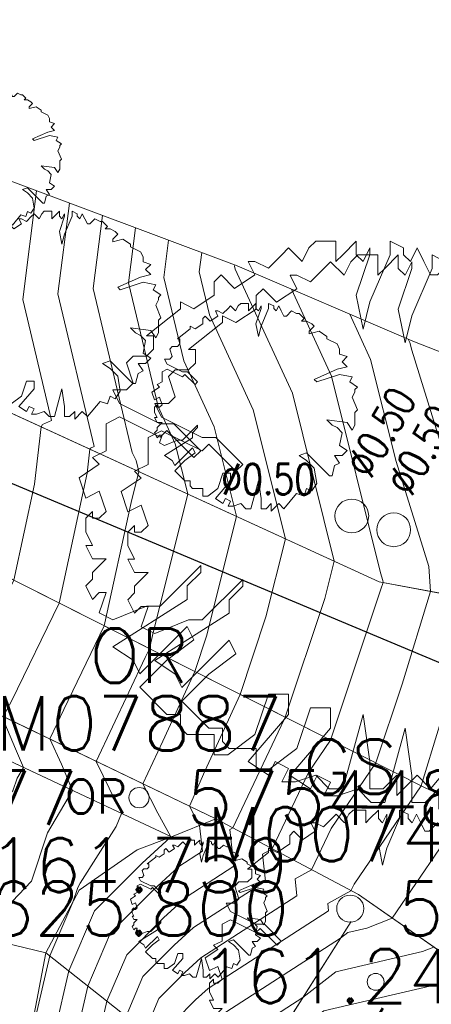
# Model space of a CAD drawing. Header units: metres. Extents: x 3490449 to 3490968, y 5754217 to 5754743.
# Tile 82 of 212: x 3490621 to 3490627, y 5754484 to 5754499. Entities that reach past the tile are written whole.
import ezdxf
from ezdxf.enums import TextEntityAlignment as Align

# ---------------------------------------------------------------- set-up
doc = ezdxf.new("R2010")
doc.units = ezdxf.units.M
doc.header["$LTSCALE"] = 0.25
doc.linetypes.add('Kartierung-07$0$AUSGEZOGEN', pattern=[0])
for name, color, linetype, lineweight, true_color in [('Kartierung-07$0$$BRUCH', 7, 'Continuous', 18, 0x82563a), ('Kartierung-07$0$$HOEHEN_Haupt', 7, 'Continuous', 18, 0x82563a), ('Kartierung-07$0$$HOEHEN_Mittel', 7, 'Continuous', 18, 0x82563a), ('Kartierung-07$0$$P_INF_FL', 7, 'Kartierung-07$0$AUSGEZOGEN', 18, 0x82563a), ('Kartierung-07$0$$P_INF_H', 7, 'Kartierung-07$0$AUSGEZOGEN', 18, 0x82563a), ('Kartierung-07$0$$P_INF_NR', 7, 'Kartierung-07$0$AUSGEZOGEN', 18, 0x82563a), ('Kartierung-07$0$$P_INF_X', 7, 'Kartierung-07$0$AUSGEZOGEN', 18, 0x82563a), ('Kartierung-07$0$$PKT_GS', 7, 'Continuous', 18, 0x82563a), ('Kartierung-07$0$$PKT_OR', 7, 'Continuous', 18, 0x82563a), ('Kartierung-07$0$B_Baum', 7, 'Continuous', 18, 0x82563a), ('Kartierung-07$0$B_Befestigt', 7, 'Continuous', 18, 0x82563a), ('Kartierung-07$0$B_Gelaendeknick', 7, 'Continuous', 18, 0x82563a), ('Kartierung-07$0$B_Hecke', 7, 'Continuous', 18, 0x82563a), ('Kartierung-07$0$B_Schrift_Baum', 7, 'Continuous', 18, 0x82563a), ('Kartierung-07$0$B_Schrift_Baum_60Grad', 7, 'Continuous', 18, 0x82563a), ('Kartierung-07$0$B_Zaun', 7, 'Kartierung-07$0$AUSGEZOGEN', 18, 0x82563a), ('Kartierung-07$0$Hilfe_DGM', 7, 'Continuous', 18, 0x82563a), ('Kartierung-07$0$SYM_GS', 7, 'Kartierung-07$0$AUSGEZOGEN', 18, 0x82563a), ('Kartierung-07$0$SYM_OR', 7, 'Kartierung-07$0$AUSGEZOGEN', 18, 0x82563a)]:
    doc.layers.add(name, color=color, linetype=linetype, lineweight=lineweight, true_color=true_color)
doc.layers.add('Kartierung-07$0$B_SW-Leitung_AUS', color=7, linetype='Continuous', true_color=0x82563a)
doc.styles.add('Kartierung-07$0$STANDARD', font='romans.shx', dxfattribs={"width": 0.8})

# ---------------------------------------------------------------- blocks, each defined once
blk = doc.blocks.new('Kartierung-07$0$PKT_GS')
at = {"layer": 'Kartierung-07$0$SYM_GS'}
blk.add_circle((0, 0), 0.2, dxfattribs=at)
at = {"layer": 'Kartierung-07$0$$P_INF_FL', "style": 'Kartierung-07$0$STANDARD'}
blk.add_attdef('CODE', text='', height=0.8, dxfattribs=at).set_placement((0, 1.7), align=Align.CENTER)
at = {"layer": 'Kartierung-07$0$$P_INF_H', "style": 'Kartierung-07$0$STANDARD'}
blk.add_attdef('H', text='', height=0.8, dxfattribs=at).set_placement((0, -1.4), align=Align.CENTER)
at = {"layer": 'Kartierung-07$0$$P_INF_NR', "style": 'Kartierung-07$0$STANDARD'}
blk.add_attdef('NR', text='', height=0.8, dxfattribs=at).set_placement((0, 0.7), align=Align.CENTER)
at = {"layer": 'Kartierung-07$0$$P_INF_X', "style": 'Kartierung-07$0$STANDARD'}
blk.add_attdef('X', text='', height=0.8, dxfattribs=at).set_placement((-0.9, -0.4), align=Align.RIGHT)
blk.add_attdef('Y', (0.7, -0.4), '', height=0.8, dxfattribs=at)
blk = doc.blocks.new('Kartierung-07$0$Hecke')
at = {"layer": 'Kartierung-07$0$B_Hecke'}
blk.add_lwpolyline([(-0.4471, -0.197), (-0.4721, -0.1845), (-0.4596, -0.147), (-0.4721, -0.147), (-0.4846, -0.1595), (-0.4971, -0.1345), (-0.4846, -0.122), (-0.4846, -0.1095), (-0.4596, -0.0845), (-0.4846, -0.0845), (-0.4971, -0.0595), (-0.4846, -0.0595), (-0.4971, -0.0345), (-0.4971, -0.0095), (-0.4846, 0.003), (-0.4846, -0.0095), (-0.4721, -0.0095), (-0.4596, 0.003), (-0.4721, 0.0405), (-0.4971, 0.028), (-0.5096, 0.0655), (-0.4721, 0.0905), (-0.4846, 0.103), (-0.4596, 0.1155), (-0.4596, 0.1405), (-0.4596, 0.1655), (-0.4346, 0.178), (-0.3596, 0.1405), (-0.3471, 0.153), (-0.2971, 0.103), (-0.2846, 0.1155), (-0.3346, 0.1655), (-0.3596, 0.1655), (-0.4346, 0.203), (-0.4471, 0.228), (-0.4221, 0.228), (-0.4096, 0.2405), (-0.4221, 0.278), (-0.4096, 0.2905), (-0.3846, 0.2905), (-0.3721, 0.303), (-0.3721, 0.328), (-0.3846, 0.328), (-0.3221, 0.378), (-0.3221, 0.3905), (-0.2971, 0.378), (-0.2596, 0.403), (-0.2596, 0.428), (-0.2471, 0.4405), (-0.2221, 0.4155), (-0.1846, 0.4405), (-0.1971, 0.4655), (-0.1846, 0.4655), (-0.1596, 0.453), (-0.1346, 0.478), (-0.1221, 0.4905), (-0.0971, 0.4655), (-0.0846, 0.4905), (-0.0721, 0.503), (-0.0346, 0.503), (-0.0346, 0.4655), (-0.0221, 0.478), (0.0029, 0.503), (0.0029, 0.478), (0.0154, 0.4655), (0.0279, 0.4905), (0.0279, 0.478), (0.0029, 0.403), (0.0154, 0.3405), (0.0279, 0.3905), (0.0654, 0.478), (0.0654, 0.503), (0.0904, 0.4905), (0.0904, 0.478), (0.1029, 0.4655), (0.1154, 0.4905), (0.1279, 0.4655), (0.1404, 0.4405), (0.1529, 0.4405), (0.1779, 0.4655), (0.2029, 0.453), (0.2154, 0.453), (0.2404, 0.428), (0.2279, 0.4155), (0.2529, 0.4155), (0.2779, 0.403), (0.2904, 0.3905), (0.2654, 0.3655), (0.2654, 0.353), (0.3154, 0.3655), (0.3529, 0.3405), (0.3529, 0.328), (0.4029, 0.303), (0.4154, 0.278), (0.4154, 0.253), (0.4529, 0.2405), (0.4279, 0.2155), (0.4529, 0.1905), (0.4029, 0.178), (0.2904, 0.128), (0.3029, 0.1155), (0.4154, 0.153), (0.4779, 0.1405), (0.4654, 0.1155), (0.5029, 0.0905), (0.4904, 0.078), (0.4904, 0.0655), (0.4779, 0.0405), (0.5029, -0.022), (0.4904, -0.0345), (0.4904, -0.097), (0.4779, -0.122), (0.4529, -0.0845), (0.3529, -0.072), (0.3779, -0.097), (0.4029, -0.1095), (0.4279, -0.1345), (0.4154, -0.197), (0.4529, -0.222), (0.4279, -0.247), (0.3904, -0.247), (0.4154, -0.2845), (0.3904, -0.297), (0.3779, -0.347), (0.3654, -0.347), (0.2529, -0.2345), (0.2154, -0.247), (0.2529, -0.272), (0.2904, -0.3095), (0.3029, -0.3845), (0.2779, -0.422), (0.2529, -0.4095), (0.2404, -0.447), (0.2029, -0.4345), (0.1404, -0.5095), (0.1154, -0.4845), (0.0779, -0.522), (0.0779, -0.4845), (0.0529, -0.5095), (0.0279, -0.5095), (0.0279, -0.4595), (0.0154, -0.372), (-0.0221, -0.5095), (-0.0471, -0.5095), (-0.0721, -0.4845), (-0.1096, -0.497), (-0.1346, -0.497), (-0.1221, -0.472), (-0.1471, -0.4595), (-0.1596, -0.4845), (-0.1971, -0.4595), (-0.1221, -0.372), (-0.1221, -0.3345), (-0.1596, -0.3345), (-0.1846, -0.4095), (-0.2346, -0.447), (-0.2596, -0.447), (-0.2596, -0.4095), (-0.3096, -0.4095), (-0.3221, -0.397), (-0.3221, -0.372), (-0.3471, -0.372), (-0.3971, -0.322), (-0.3471, -0.272), (-0.2971, -0.2345), (-0.3096, -0.2095), (-0.3971, -0.297), (-0.4096, -0.272), (-0.4471, -0.247), (-0.3096, -0.1595), (-0.3096, -0.1345), (-0.2846, -0.1095), (-0.2846, -0.097), (-0.3596, -0.172), (-0.3846, -0.172), (-0.4471, -0.197)], dxfattribs=at)
blk = doc.blocks.new('Kartierung-07$0$B_Baum')
at = {"layer": 'Kartierung-07$0$B_Baum'}
blk.add_lwpolyline([(-0.4417, -0.1918), (-0.4667, -0.1793), (-0.4542, -0.1418), (-0.4667, -0.1418), (-0.4792, -0.1543), (-0.4917, -0.1293), (-0.4792, -0.1168), (-0.4792, -0.1043), (-0.4542, -0.0793), (-0.4792, -0.0793), (-0.4917, -0.0543), (-0.4792, -0.0543), (-0.4917, -0.0293), (-0.4917, -0.0043), (-0.4792, 0.0082), (-0.4792, -0.0043), (-0.4667, -0.0043), (-0.4542, 0.0082), (-0.4667, 0.0457), (-0.4917, 0.0332), (-0.5042, 0.0707), (-0.4667, 0.0957), (-0.4792, 0.1082), (-0.4542, 0.1207), (-0.4542, 0.1457), (-0.4542, 0.1707), (-0.4292, 0.1832), (-0.3542, 0.1457), (-0.3417, 0.1582), (-0.2917, 0.1082), (-0.2792, 0.1207), (-0.3292, 0.1707), (-0.3542, 0.1707), (-0.4292, 0.2082), (-0.4417, 0.2332), (-0.4167, 0.2332), (-0.4042, 0.2457), (-0.4167, 0.2832), (-0.4042, 0.2957), (-0.3792, 0.2957), (-0.3667, 0.3082), (-0.3667, 0.3332), (-0.3792, 0.3332), (-0.3167, 0.3832), (-0.3167, 0.3957), (-0.2917, 0.3832), (-0.2542, 0.4082), (-0.2542, 0.4332), (-0.2417, 0.4457), (-0.2167, 0.4207), (-0.1792, 0.4457), (-0.1917, 0.4707), (-0.1792, 0.4707), (-0.1542, 0.4582), (-0.1292, 0.4832), (-0.1167, 0.4957), (-0.0917, 0.4707), (-0.0792, 0.4957), (-0.0667, 0.5082), (-0.0292, 0.5082), (-0.0292, 0.4707), (-0.0167, 0.4832), (0.0083, 0.5082), (0.0083, 0.4832), (0.0208, 0.4707), (0.0333, 0.4957), (0.0333, 0.4832), (0.0083, 0.4082), (0.0208, 0.3457), (0.0333, 0.3957), (0.0708, 0.4832), (0.0708, 0.5082), (0.0958, 0.4957), (0.0958, 0.4832), (0.1083, 0.4707), (0.1208, 0.4957), (0.1333, 0.4707), (0.1458, 0.4457), (0.1583, 0.4457), (0.1833, 0.4707), (0.2083, 0.4582), (0.2208, 0.4582), (0.2458, 0.4332), (0.2333, 0.4207), (0.2583, 0.4207), (0.2833, 0.4082), (0.2958, 0.3957), (0.2708, 0.3707), (0.2708, 0.3582), (0.3208, 0.3707), (0.3583, 0.3457), (0.3583, 0.3332), (0.4083, 0.3082), (0.4208, 0.2832), (0.4208, 0.2582), (0.4583, 0.2457), (0.4333, 0.2207), (0.4583, 0.1957), (0.4083, 0.1832), (0.2958, 0.1332), (0.3083, 0.1207), (0.4208, 0.1582), (0.4833, 0.1457), (0.4708, 0.1207), (0.5083, 0.0957), (0.4958, 0.0832), (0.4958, 0.0707), (0.4833, 0.0457), (0.5083, -0.0168), (0.4958, -0.0293), (0.4958, -0.0918), (0.4833, -0.1168), (0.4583, -0.0793), (0.3583, -0.0668), (0.3833, -0.0918), (0.4083, -0.1043), (0.4333, -0.1293), (0.4208, -0.1918), (0.4583, -0.2168), (0.4333, -0.2418), (0.3958, -0.2418), (0.4208, -0.2793), (0.3958, -0.2918), (0.3833, -0.3418), (0.3708, -0.3418), (0.2583, -0.2293), (0.2208, -0.2418), (0.2583, -0.2668), (0.2958, -0.3043), (0.3083, -0.3793), (0.2833, -0.4168), (0.2583, -0.4043), (0.2458, -0.4418), (0.2083, -0.4293), (0.1458, -0.5043), (0.1208, -0.4793), (0.0833, -0.5168), (0.0833, -0.4793), (0.0583, -0.5043), (0.0333, -0.5043), (0.0333, -0.4543), (0.0208, -0.3668), (-0.0167, -0.5043), (-0.0417, -0.5043), (-0.0667, -0.4793), (-0.1042, -0.4918), (-0.1292, -0.4918), (-0.1167, -0.4668), (-0.1417, -0.4543), (-0.1542, -0.4793), (-0.1917, -0.4543), (-0.1167, -0.3668), (-0.1167, -0.3293), (-0.1542, -0.3293), (-0.1792, -0.4043), (-0.2292, -0.4418), (-0.2542, -0.4418), (-0.2542, -0.4043), (-0.3042, -0.4043), (-0.3167, -0.3918), (-0.3167, -0.3668), (-0.3417, -0.3668), (-0.3917, -0.3168), (-0.3417, -0.2668), (-0.2917, -0.2293), (-0.3042, -0.2043), (-0.3917, -0.2918), (-0.4042, -0.2668), (-0.4417, -0.2418), (-0.3042, -0.1543), (-0.3042, -0.1293), (-0.2792, -0.1043), (-0.2792, -0.0918), (-0.3542, -0.1668), (-0.3792, -0.1668), (-0.4417, -0.1918)], dxfattribs=at)
blk = doc.blocks.new('Kartierung-07$0$PKT_OR')
at = {"layer": 'Kartierung-07$0$SYM_OR'}
blk.add_circle((0, 0), 0.15, dxfattribs=at)
at = {"layer": 'Kartierung-07$0$$P_INF_FL', "style": 'Kartierung-07$0$STANDARD'}
blk.add_attdef('CODE', text='', height=0.8, dxfattribs=at).set_placement((0, 1.7), align=Align.CENTER)
at = {"layer": 'Kartierung-07$0$$P_INF_H', "style": 'Kartierung-07$0$STANDARD'}
blk.add_attdef('H', text='', height=0.8, dxfattribs=at).set_placement((0, -1.4), align=Align.CENTER)
at = {"layer": 'Kartierung-07$0$$P_INF_NR', "style": 'Kartierung-07$0$STANDARD'}
blk.add_attdef('NR', text='', height=0.8, dxfattribs=at).set_placement((0, 0.7), align=Align.CENTER)
at = {"layer": 'Kartierung-07$0$$P_INF_X', "style": 'Kartierung-07$0$STANDARD'}
blk.add_attdef('X', text='', height=0.8, dxfattribs=at).set_placement((-0.9, -0.4), align=Align.RIGHT)
blk.add_attdef('Y', (0.7, -0.4), '', height=0.8, dxfattribs=at)
at = {"layer": 'Kartierung-07$0$SYM_OR', "style": 'Kartierung-07$0$STANDARD'}
blk.add_text('OR', height=0.5, dxfattribs=at).set_placement((-1.096, -0.233))

msp = doc.modelspace()

# ---------------------------------------------------------------- linework, layer by layer
at = {"layer": 'Kartierung-07$0$$BRUCH', "ltscale": 0.02}
for p, q in [((3490626.23, 5754490.332), (3490618.711, 5754493.776)), ((3490618.915, 5754491.317), (3490626.909, 5754487.283)), ((3490629.396, 5754489.734), (3490626.23, 5754490.332)), ((3490623.813, 5754486.824), (3490618.351, 5754489.451)), ((3490623.157, 5754486.558), (3490618.277, 5754488.845)), ((3490626.909, 5754487.283), (3490631.601, 5754485.157)), ((3490623.157, 5754486.558), (3490623.813, 5754486.824)), ((3490625.922, 5754485.702), (3490623.813, 5754486.824)), ((3490622.647, 5754486.363), (3490623.157, 5754486.558)), ((3490621.792, 5754485.769), (3490622.647, 5754486.363)), ((3490621.299, 5754484.843), (3490621.792, 5754485.769)), ((3490625.922, 5754485.702), (3490627.543, 5754484.575)), ((3490625.814, 5754485.305), (3490624.11, 5754482.615)), ((3490621.299, 5754484.843), (3490621.105, 5754483.83))]:
    msp.add_line(p, q, dxfattribs=at)
at = {"layer": 'Kartierung-07$0$$HOEHEN_Haupt', "ltscale": 0.02}
for points in [[(3490621.648, 5754495.933), (3490621.478, 5754494.589), (3490622.014, 5754492.332), (3490621.96, 5754492.307), (3490621.95, 5754492.292), (3490621.91, 5754491.938), (3490621.493, 5754490.016), (3490620.79, 5754488.566), (3490620.669, 5754488.336), (3490620.692, 5754488.236), (3490620.85, 5754487.861), (3490620.967, 5754487.584), (3490620.872, 5754487.423), (3490620.811, 5754487.24), (3490619.525, 5754485.891), (3490617.725, 5754485.705), (3490617.709, 5754485.672), (3490617.532, 5754485.653), (3490616.793, 5754484.506), (3490616.641, 5754484.271), (3490616.114, 5754483.456)], [(3490624.092, 5754495.017), (3490624.089, 5754494.998), (3490624.099, 5754494.957), (3490624.946, 5754493.122), (3490625.565, 5754490.637), (3490625.427, 5754490.082), (3490624.84, 5754488.327), (3490624.835, 5754488.317), (3490624.825, 5754488.292), (3490624.064, 5754486.691), (3490624.02, 5754486.667), (3490624.08, 5754486.123), (3490623.372, 5754485.667), (3490623.039, 5754485.359), (3490622.495, 5754484.813), (3490622.202, 5754484.127), (3490622.046, 5754483.45), (3490622.044, 5754482.772), (3490621.527, 5754481.956), (3490619.178, 5754478.832), (3490618.666, 5754478.024), (3490617.695, 5754476.231), (3490617.372, 5754475.627), (3490616.913, 5754474.77)], [(3490627.038, 5754484.926), (3490626.868, 5754484.86), (3490625.587, 5754484.562), (3490625.101, 5754484.18), (3490623.916, 5754483.416), (3490623.829, 5754483.335), (3490623.686, 5754483.192), (3490623.609, 5754483.012), (3490623.568, 5754482.834), (3490623.568, 5754482.656), (3490622.13, 5754480.389), (3490621.527, 5754479.587), (3490618.714, 5754475.143), (3490618.477, 5754474.705), (3490618.398, 5754474.557), (3490618.286, 5754474.348), (3490617.998, 5754473.81), (3490613.712, 5754467.058), (3490613.255, 5754466.239), (3490613.099, 5754466.095)]]:
    msp.add_lwpolyline(points, dxfattribs=at)
at = {"layer": 'Kartierung-07$0$$HOEHEN_Mittel', "ltscale": 0.02}
for points in [[(3490621.16, 5754496.116), (3490620.956, 5754494.507), (3490621.381, 5754492.718), (3490621.251, 5754492.659), (3490621.227, 5754492.624), (3490621.132, 5754491.777), (3490620.823, 5754490.354), (3490620.303, 5754489.281), (3490619.981, 5754488.667), (3490620.041, 5754488.4), (3490620.242, 5754487.924), (3490620.124, 5754487.879), (3490619.078, 5754487.047), (3490618.534, 5754486.477), (3490618.012, 5754486.423), (3490617.556, 5754485.757), (3490617.332, 5754485.395), (3490616.769, 5754484.521), (3490616.455, 5754484.036)], [(3490622.137, 5754495.75), (3490622, 5754494.671), (3490622.577, 5754492.244), (3490622.632, 5754492.124), (3490622.673, 5754491.961), (3490622.559, 5754491.503), (3490622.162, 5754489.678), (3490621.564, 5754488.443), (3490621.357, 5754488.005), (3490621.529, 5754487.631), (3490621.692, 5754487.244), (3490621.321, 5754486.616), (3490621.084, 5754485.901), (3490620.516, 5754485.306), (3490619.722, 5754485.224), (3490619.487, 5754484.707), (3490617.081, 5754484.451), (3490617.026, 5754484.413), (3490616.775, 5754484.425), (3490616.127, 5754483.424)], [(3490622.626, 5754495.566), (3490622.523, 5754494.753), (3490622.958, 5754492.922), (3490623.211, 5754492.373), (3490623.396, 5754491.63), (3490622.874, 5754489.536), (3490622.832, 5754489.341), (3490622.768, 5754489.208), (3490622.045, 5754487.674), (3490622.144, 5754487.46), (3490622.417, 5754486.905), (3490622.339, 5754486.712), (3490621.808, 5754485.874), (3490621.77, 5754485.809), (3490621.697, 5754485.591), (3490621.358, 5754484.796), (3490621.132, 5754483.819)], [(3490623.114, 5754495.383), (3490623.045, 5754494.834), (3490623.338, 5754493.6), (3490623.789, 5754492.623), (3490624.119, 5754491.299), (3490623.68, 5754489.539), (3490623.501, 5754489.003), (3490623.03, 5754487.975), (3490622.733, 5754487.343), (3490622.955, 5754486.906), (3490623.142, 5754486.565), (3490623.137, 5754486.55), (3490622.723, 5754486.169), (3490622.018, 5754485.461), (3490621.639, 5754484.573), (3490621.437, 5754483.696)], [(3490623.603, 5754495.2), (3490623.567, 5754494.916), (3490623.719, 5754494.278), (3490624.367, 5754492.872), (3490624.842, 5754490.968), (3490624.554, 5754489.811), (3490624.171, 5754488.665), (3490623.651, 5754487.53), (3490623.421, 5754487.013), (3490623.572, 5754486.726), (3490623.614, 5754486.343), (3490623.264, 5754486.117), (3490622.881, 5754485.764), (3490622.257, 5754485.137), (3490621.921, 5754484.35), (3490621.741, 5754483.573)], [(3490624.93, 5754494.66), (3490625.524, 5754493.371), (3490626.248, 5754490.464), (3490626.284, 5754490.349), (3490626.286, 5754490.321), (3490626.255, 5754490.22), (3490625.51, 5754487.989), (3490625.181, 5754487.507), (3490624.646, 5754486.381), (3490624.503, 5754486.301), (3490624.546, 5754485.903), (3490623.481, 5754485.217), (3490623.197, 5754484.954), (3490622.733, 5754484.489), (3490622.484, 5754483.904), (3490622.35, 5754483.327), (3490622.349, 5754482.749), (3490621.648, 5754481.643), (3490619.648, 5754478.983), (3490618.676, 5754477.448), (3490617.852, 5754475.925), (3490617.577, 5754475.413), (3490617.188, 5754474.686)], [(3490625.794, 5754494.29), (3490626.102, 5754493.621), (3490626.479, 5754492.111), (3490626.962, 5754490.556), (3490626.988, 5754490.189), (3490626.568, 5754488.815), (3490626.179, 5754487.651), (3490625.52, 5754486.683), (3490625.229, 5754486.071), (3490624.985, 5754485.935), (3490625.012, 5754485.683), (3490623.59, 5754484.767), (3490623.355, 5754484.55), (3490622.971, 5754484.164), (3490622.765, 5754483.681), (3490622.655, 5754483.203), (3490622.654, 5754482.726), (3490621.768, 5754481.329), (3490620.117, 5754479.134), (3490618.685, 5754476.872), (3490618.008, 5754475.62), (3490617.782, 5754475.199)], [(3490626.658, 5754493.92), (3490626.681, 5754493.87), (3490626.709, 5754493.758), (3490627.64, 5754490.763)], [(3490627.69, 5754490.056), (3490626.881, 5754487.409), (3490626.849, 5754487.313), (3490625.858, 5754485.859), (3490625.811, 5754485.761), (3490625.467, 5754485.569), (3490625.478, 5754485.463), (3490623.699, 5754484.316), (3490623.513, 5754484.145), (3490623.209, 5754483.84), (3490623.046, 5754483.458), (3490622.959, 5754483.08), (3490622.958, 5754482.703), (3490621.889, 5754481.016), (3490620.587, 5754479.285), (3490618.695, 5754476.295), (3490618.164, 5754475.315), (3490617.987, 5754474.985), (3490617.737, 5754474.517), (3490617.092, 5754473.313), (3490614.215, 5754468.78), (3490613.127, 5754466.831), (3490612.755, 5754466.489)], [(3490627.12, 5754486.38), (3490626.421, 5754485.355), (3490626.045, 5754485.208), (3490625.764, 5754485.142), (3490625.658, 5754485.059), (3490623.808, 5754483.866), (3490623.671, 5754483.74), (3490623.448, 5754483.516), (3490623.328, 5754483.235), (3490623.264, 5754482.957), (3490623.263, 5754482.679), (3490622.009, 5754480.702), (3490621.057, 5754479.436), (3490618.704, 5754475.719), (3490618.32, 5754475.01), (3490618.193, 5754474.771), (3490618.011, 5754474.433), (3490617.545, 5754473.562), (3490613.964, 5754467.919), (3490613.191, 5754466.535), (3490612.927, 5754466.292)], [(3490627.403, 5754484.445), (3490625.411, 5754483.981), (3490624.544, 5754483.301), (3490624.025, 5754482.966), (3490623.987, 5754482.931), (3490623.924, 5754482.868), (3490623.891, 5754482.789), (3490623.873, 5754482.711), (3490623.872, 5754482.633), (3490622.251, 5754480.075), (3490621.997, 5754479.738), (3490618.723, 5754474.566), (3490618.633, 5754474.4), (3490618.603, 5754474.344), (3490618.56, 5754474.264), (3490618.45, 5754474.059), (3490613.461, 5754466.196), (3490613.319, 5754465.942), (3490613.271, 5754465.898)]]:
    msp.add_lwpolyline(points, dxfattribs=at)
at = {"layer": 'Kartierung-07$0$B_Baum'}
for centre, radius in [((3490625.823, 5754491.304, 161.481), 0.25), ((3490626.444, 5754491.1, 160.228), 0.25), ((3490626.176, 5754484.412, 160.705), 0.125)]:
    msp.add_circle(centre, radius, dxfattribs=at)
at = {"layer": 'Kartierung-07$0$B_Befestigt', "ltscale": 0.02}
for points in [[(3490635.125, 5754486.866), (3490632.791, 5754487.686), (3490629.396, 5754489.734), (3490626.23, 5754490.332), (3490618.711, 5754493.776)], [(3490625.922, 5754485.702), (3490623.813, 5754486.824), (3490618.351, 5754489.451), (3490615.913, 5754490.715), (3490614.217, 5754491.636), (3490611.206, 5754492.549), (3490608.402, 5754493.002), (3490605.86, 5754492.929), (3490604.005, 5754492.582), (3490601.911, 5754491.752), (3490600.039, 5754489.906), (3490595.376, 5754484.048), (3490587.596, 5754474.074)], [(3490621.299, 5754484.843), (3490621.792, 5754485.769), (3490622.647, 5754486.363), (3490623.157, 5754486.558), (3490618.277, 5754488.845), (3490618.095, 5754488.485), (3490617.872, 5754488.294)], [(3490623.157, 5754486.558), (3490623.813, 5754486.824)], [(3490625.922, 5754485.702), (3490627.543, 5754484.575)], [(3490621.299, 5754484.843), (3490621.105, 5754483.83), (3490621.188, 5754482.837), (3490618.656, 5754478.664), (3490617.798, 5754479.184), (3490616.44, 5754477.012), (3490616.182, 5754476.588), (3490616.009, 5754476.195)]]:
    msp.add_lwpolyline(points, dxfattribs=at)
at = {"layer": 'Kartierung-07$0$B_Gelaendeknick', "ltscale": 0.02}
for points, elevation in [([(3490618.915, 5754491.317), (3490626.909, 5754487.283)], 162.385), ([(3490626.909, 5754487.283), (3490631.601, 5754485.157), (3490636.156, 5754483.145), (3490641.172, 5754480.795), (3490646.792, 5754478.032), (3490655.372, 5754473.425), (3490659.785, 5754470.788), (3490663.793, 5754467.397), (3490665.294, 5754465.395), (3490666.341, 5754463.195), (3490667.103, 5754460.878), (3490668.614, 5754454.302)], 161.191)]:
    msp.add_lwpolyline(points, dxfattribs=dict(at, elevation=elevation))
at = {"layer": 'Kartierung-07$0$B_SW-Leitung_AUS', "ltscale": 0.02, "elevation": 164.299}
msp.add_lwpolyline([(3490604.359, 5754498.674), (3490645.579, 5754481.397)], dxfattribs=at)
at = {"layer": 'Kartierung-07$0$B_Zaun', "ltscale": 0.02, "elevation": 161.128}
msp.add_lwpolyline([(3490625.814, 5754485.305), (3490624.11, 5754482.615)], dxfattribs=at)
at = {"layer": 'Kartierung-07$0$Hilfe_DGM', "ltscale": 0.02}
for points in [[(3490628.966, 5754535.995), (3490618.909, 5754518.578), (3490610.889, 5754504.502), (3490611.275, 5754504.35), (3490615.787, 5754501.706), (3490618.296, 5754497.812), (3490619.449, 5754496.757), (3490624.126, 5754495.004), (3490626.727, 5754493.89), (3490630.476, 5754492.422)], [(3490628.136, 5754481.838), (3490624.823, 5754482.053), (3490624.11, 5754482.615), (3490624.11, 5754482.615), (3490621.299, 5754484.843), (3490617.585, 5754485.739), (3490617.483, 5754485.803), (3490611.554, 5754487.523), (3490609.784, 5754489.039), (3490605.859, 5754489.65), (3490600.83, 5754484.537), (3490594.845, 5754477.72), (3490592.13, 5754473.734)]]:
    msp.add_lwpolyline(points, dxfattribs=at)

# ---------------------------------------------------------------- block references
at = {"layer": 'Kartierung-07$0$$PKT_GS'}
msp.add_blockref('Kartierung-07$0$PKT_GS', (3490625.8, 5754485.496, 161.244), dxfattribs=at).add_auto_attribs({'Y': '5754485.496', 'X': '3490625.800', 'H': '161.244', 'CODE': 'GS', 'NR': 'M00748'})
at = {"layer": 'Kartierung-07$0$$PKT_OR'}
msp.add_blockref('Kartierung-07$0$PKT_OR', (3490622.677, 5754487.137, 161.759), dxfattribs=at).add_auto_attribs({'Y': '5754487.137', 'X': '3490622.677', 'H': '161.759', 'CODE': 'OR', 'NR': 'M07887'})
at = {"layer": 'Kartierung-07$0$B_Baum'}
for p, xscale, yscale, zscale in [((3490625.823, 5754491.304, 317.629), 8, 8, 8), ((3490626.444, 5754491.1, 316.376), 8, 8, 8), ((3490626.176, 5754484.412, 316.853), 5, 5, 5)]:
    msp.add_blockref('Kartierung-07$0$B_Baum', p, dxfattribs=dict(at, xscale=xscale, yscale=yscale, zscale=zscale))
at = {"layer": 'Kartierung-07$0$B_Hecke', "ltscale": 0.02}
for p, xscale, yscale, zscale in [((3490620.522, 5754496.627), 2, 2, 2), ((3490621.491, 5754494.303), 3, 3, 3), ((3490624.397, 5754492.94), 3, 3, 3), ((3490623.568, 5754485.502), 2, 2, 2)]:
    msp.add_blockref('Kartierung-07$0$Hecke', p, dxfattribs=dict(at, xscale=xscale, yscale=yscale, zscale=zscale))

# ---------------------------------------------------------------- texts
at = {"layer": 'Kartierung-07$0$B_Schrift_Baum', "insert": (3490623.892, 5754492.073, 222.615), "char_height": 0.45, "width": 4.5158, "attachment_point": 1, "style": 'Kartierung-07$0$STANDARD'}
msp.add_mtext('%%c0.50', dxfattribs=at)
at = {"layer": 'Kartierung-07$0$B_Schrift_Baum_60Grad', "char_height": 0.45, "attachment_point": 1, "rotation": 60, "style": 'Kartierung-07$0$STANDARD'}
for s, insert, width in [('%%c0.50', (3490625.711, 5754492.054, 222.615), 4.5158), ('%%c0.50', (3490626.315, 5754491.793, 221.362), 2.03731), ('%%c0.25', (3490625.626, 5754482.888, 221.839), 2.22161)]:
    msp.add_mtext(s, dxfattribs=dict(at, insert=insert, width=width))

doc.saveas('drawing.dxf')
